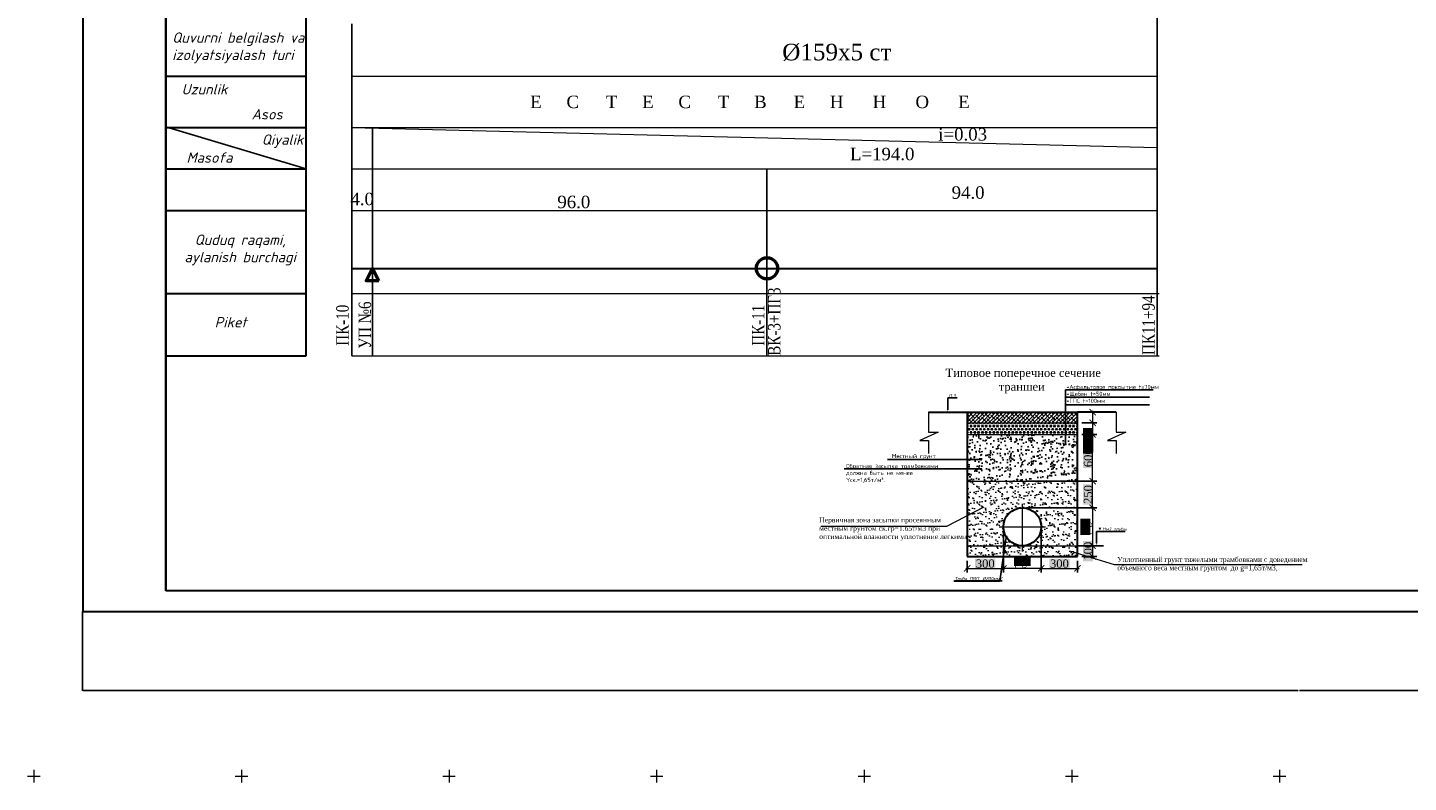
# Model space of a CAD drawing. Header units: millimetres. Extents: x 366033 to 446362, y 4247208 to 4265071.
# Tile 81 of 159: x 435314 to 435646, y 4254580 to 4254762. Entities that reach past the tile are written whole.
import ezdxf
from ezdxf import colors
from ezdxf.entities.mleader import LeaderData, LeaderLine
from ezdxf.math import Vec2, Vec3

# ---------------------------------------------------------------- set-up
doc = ezdxf.new("R2010")
doc.units = ezdxf.units.MM
doc.header["$PDMODE"] = 32
doc.header["$PDSIZE"] = 0.6
doc.linetypes.add('DASHED', pattern=[0.75, 0.5, -0.25])
doc.linetypes.add('осевая', pattern=[50.8, 31.75, -6.35, 6.35, -6.35])
for name, color, linetype in [('(002) Рамка', 7, 'Continuous'), ('(004) Точки рельефа', 7, 'Continuous'), ('0 @ 0.1', 7, 'Continuous'), ('0 @ 1 (1)', 7, 'Continuous'), ('0 @ 1 (2)', 7, 'Continuous'), ('kcd_tx', 7, 'Continuous'), ('RAMKA', 7, 'Continuous')]:
    doc.layers.add(name, color=color, linetype=linetype)
for name, color, linetype, lineweight in [('0.3-STAMP', 7, 'Continuous', 30), ('0002. ВК. ПГ. Уг. Пк. и задвижки', 250, 'Continuous', 50), ('Рабочий', 7, 'DASHED', 9), ('Текст ВК', 136, 'Continuous', 9)]:
    doc.layers.add(name, color=color, linetype=linetype, lineweight=lineweight)
doc.layers.add('GEODS_POINT_GRID#_B', color=7, linetype='Continuous', true_color=0x000000)
doc.styles.add('GOST 2.304', font='CS_Gost2304.shx')
doc.styles.add('ISOCPEUR', font='isocpeui.ttf')
doc.styles.get("Standard").update_dxf_attribs({"font": 'times.ttf'})
doc.styles.add('TIMES', font='times.ttf')
doc.styles.add('для таблиц', font='times.ttf', dxfattribs={"height": 3})
doc.styles.add('СПДС', font='isocpeur.ttf')
doc.linetypes.add('ВОДОПРОВОД-right', pattern='A,15,-4,["В1",Standard,S=3,R=0,X=-2,Y=-1.5],-4,20,[">",Standard,S=3,R=0,X=-1.5,Y=-1.5],0', length=43)
doc.dimstyles.new('!Oxunjon', dxfattribs={"dimtxt": 2, "dimasz": 1.5, "dimexe": 1, "dimexo": 0.0625, "dimgap": 0.09, "dimtad": 1, "dimdec": 1, "dimzin": 0, "dimdsep": 46, "dimtxsty": 'Standard', "dimblk": 'ARCHTICK', "dimcen": 0.3, "dimdle": 0.35, "dimclrd": 5, "dimclre": 5, "dimclrt": 5, "dimadec": 0, "dimazin": 0, "dimtfac": 1, "dimtdec": 1, "dimtofl": 0, "dimtmove": 0, "dimatfit": 3, "dimldrblk": 'ARCHTICK', "dimfxl": 1, "dimtolj": 1, "dimtzin": 0, "dimlwd": 0, "dimarcsym": 1})
doc.dimstyles.get("Standard").update_dxf_attribs({"dimtxt": 0.18, "dimasz": 0.18, "dimexe": 0.18, "dimexo": 0.0625, "dimgap": 0.09, "dimtad": 0, "dimtih": 1, "dimtoh": 1, "dimdec": 1, "dimzin": 0, "dimdsep": 46, "dimtxsty": 'Standard', "dimcen": 0.09, "dimadec": 0, "dimazin": 0, "dimtfac": 1, "dimtdec": 1, "dimtofl": 0, "dimtmove": 0, "dimatfit": 3, "dimfxl": 1, "dimtolj": 1, "dimtzin": 0, "dimarcsym": 0})
pattern_1 = [(45, (1799.3217, 3495473.5728), (-0.44901280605, 0.44901280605), []), (135, (1799.3217, 3495473.5728), (-1.34703841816, 0.44901280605), [1.5875, -0.9525])]

# ---------------------------------------------------------------- blocks, each defined once
blk = doc.blocks.new('_Dot')
at = {"color": 0, "linetype": 'ByBlock', "lineweight": -2}
blk.add_line((-0.5, 0), (-1, 0), dxfattribs=at)
at = {"color": 0, "linetype": 'ByBlock', "const_width": 0.5}
blk.add_lwpolyline([(-0.25, 0, 1), (0.25, 0, 1)], format="xyb", close=True, dxfattribs=at)
blk = doc.blocks.new('_ArchTick')
at = {"color": 0, "linetype": 'ByBlock', "lineweight": 30, "const_width": 0.15}
blk.add_lwpolyline([(-0.5, -0.5), (0.5, 0.5)], dxfattribs=at)
blk = doc.blocks.new('*D482')
at = {"color": 5, "lineweight": -2, "transparency": 16777216}
for p, q in [((435567.81, 4254637.24), (435571.45, 4254637.24)), ((435567.81, 4254634.63), (435571.45, 4254634.63))]:
    blk.add_line(p, q, dxfattribs=at)
at = {"color": 5, "lineweight": 0, "transparency": 16777216}
blk.add_line((435570.45, 4254637.59), (435570.45, 4254634.28), dxfattribs=at)
at = {"layer": 'Defpoints', "color": 0, "lineweight": 0, "transparency": 16777216}
for p in [(435566.81, 4254637.24), (435566.81, 4254634.63), (435570.45, 4254634.63)]:
    blk.add_point(p, dxfattribs=at)
at = {"color": 5, "lineweight": 0, "transparency": 16777216, "xscale": 1.5, "yscale": 1.5, "zscale": 1.5}
for p, rotation in [((435570.45, 4254637.24), 90), ((435570.45, 4254634.63), 270)]:
    blk.add_blockref('_ArchTick', p, dxfattribs=dict(at, rotation=rotation))
at = {"color": 1, "transparency": 16777216, "insert": (435569.34, 4254635.93), "char_height": 2, "attachment_point": 5, "rotation": 90, "style": 'TIMES', "bg_fill": 1, "box_fill_scale": 1.1, "bg_fill_color": 7, "bg_fill_true_color": 16777215, "bg_fill_transparency": 0}
blk.add_mtext('\\A1;100', dxfattribs=at)
blk = doc.blocks.new('*D483')
at = {"color": 5, "lineweight": -2, "transparency": 16777216}
for p, q in [((435548.95, 4254640.8), (435548.95, 4254630.8)), ((435540.22, 4254633.63), (435540.22, 4254630.8))]:
    blk.add_line(p, q, dxfattribs=at)
at = {"color": 5, "lineweight": 0, "transparency": 16777216}
blk.add_line((435539.87, 4254631.8), (435549.3, 4254631.8), dxfattribs=at)
at = {"layer": 'Defpoints', "color": 0, "lineweight": 0, "transparency": 16777216}
for p in [(435548.95, 4254641.8), (435540.22, 4254634.63), (435548.95, 4254631.8)]:
    blk.add_point(p, dxfattribs=at)
at = {"color": 5, "lineweight": 0, "transparency": 16777216, "xscale": 1.5, "yscale": 1.5, "zscale": 1.5, "rotation": 180}
blk.add_blockref('_ArchTick', (435540.22, 4254631.8), dxfattribs=at)
at = {"color": 5, "lineweight": 0, "transparency": 16777216, "xscale": 1.5, "yscale": 1.5, "zscale": 1.5}
blk.add_blockref('_ArchTick', (435548.95, 4254631.8), dxfattribs=at)
at = {"color": 1, "transparency": 16777216, "insert": (435544.58, 4254632.92), "char_height": 2, "attachment_point": 5, "style": 'TIMES', "bg_fill": 1, "box_fill_scale": 1.1, "bg_fill_color": 7, "bg_fill_true_color": 16777215, "bg_fill_transparency": 0}
blk.add_mtext('\\A1;300', dxfattribs=at)
blk = doc.blocks.new('*D484')
at = {"color": 5, "lineweight": -2, "transparency": 16777216}
for p, q in [((435548.95, 4254640.8), (435548.95, 4254630.8)), ((435558.08, 4254640.8), (435558.08, 4254630.8))]:
    blk.add_line(p, q, dxfattribs=at)
at = {"color": 5, "lineweight": 0, "transparency": 16777216}
blk.add_line((435558.43, 4254631.8), (435548.6, 4254631.8), dxfattribs=at)
at = {"layer": 'Defpoints', "color": 0, "lineweight": 0, "transparency": 16777216}
for p in [(435548.95, 4254641.8), (435558.08, 4254641.8), (435548.95, 4254631.8)]:
    blk.add_point(p, dxfattribs=at)
at = {"color": 5, "lineweight": 0, "transparency": 16777216, "xscale": 1.5, "yscale": 1.5, "zscale": 1.5, "rotation": 180}
blk.add_blockref('_ArchTick', (435548.95, 4254631.8), dxfattribs=at)
at = {"color": 5, "lineweight": 0, "transparency": 16777216, "xscale": 1.5, "yscale": 1.5, "zscale": 1.5}
blk.add_blockref('_ArchTick', (435558.08, 4254631.8), dxfattribs=at)
at = {"color": 1, "transparency": 16777216, "insert": (435553.51, 4254633.22), "char_height": 2, "attachment_point": 5, "style": 'TIMES', "bg_fill": 1, "box_fill_scale": 1.1, "bg_fill_color": 7, "bg_fill_true_color": 16777215, "bg_fill_transparency": 0}
blk.add_mtext('\\A1;Ду', dxfattribs=at)
blk = doc.blocks.new('*D485')
at = {"color": 5, "lineweight": -2, "transparency": 16777216}
for p, q in [((435558.08, 4254640.8), (435558.08, 4254630.8)), ((435566.81, 4254633.63), (435566.81, 4254630.8))]:
    blk.add_line(p, q, dxfattribs=at)
at = {"color": 5, "lineweight": 0, "transparency": 16777216}
blk.add_line((435557.73, 4254631.8), (435567.16, 4254631.8), dxfattribs=at)
at = {"layer": 'Defpoints', "color": 0, "lineweight": 0, "transparency": 16777216}
for p in [(435558.08, 4254641.8), (435566.81, 4254634.63), (435566.81, 4254631.8)]:
    blk.add_point(p, dxfattribs=at)
at = {"color": 5, "lineweight": 0, "transparency": 16777216, "xscale": 1.5, "yscale": 1.5, "zscale": 1.5, "rotation": 180}
blk.add_blockref('_ArchTick', (435558.08, 4254631.8), dxfattribs=at)
at = {"color": 5, "lineweight": 0, "transparency": 16777216, "xscale": 1.5, "yscale": 1.5, "zscale": 1.5}
blk.add_blockref('_ArchTick', (435566.81, 4254631.8), dxfattribs=at)
at = {"color": 1, "transparency": 16777216, "insert": (435562.44, 4254632.92), "char_height": 2, "attachment_point": 5, "style": 'TIMES', "bg_fill": 1, "box_fill_scale": 1.1, "bg_fill_color": 7, "bg_fill_true_color": 16777215, "bg_fill_transparency": 0}
blk.add_mtext('\\A1;300', dxfattribs=at)
blk = doc.blocks.new('*D403')
at = {"color": 5, "lineweight": -2, "transparency": 16777216}
for p, q in [((435554.51, 4254652.81), (435571.45, 4254652.81)), ((435554.51, 4254646.37), (435571.45, 4254646.37))]:
    blk.add_line(p, q, dxfattribs=at)
at = {"color": 5, "lineweight": 0, "transparency": 16777216}
blk.add_line((435570.45, 4254646.02), (435570.45, 4254653.16), dxfattribs=at)
at = {"layer": 'Defpoints', "color": 0, "lineweight": 0, "transparency": 16777216}
for p in [(435553.51, 4254652.81), (435570.45, 4254652.81), (435553.51, 4254646.37)]:
    blk.add_point(p, dxfattribs=at)
at = {"color": 5, "lineweight": 0, "transparency": 16777216, "xscale": 1.5, "yscale": 1.5, "zscale": 1.5}
for p, rotation in [((435570.45, 4254652.81), 90), ((435570.45, 4254646.37), 270)]:
    blk.add_blockref('_ArchTick', p, dxfattribs=dict(at, rotation=rotation))
at = {"color": 1, "transparency": 16777216, "insert": (435569.34, 4254649.59), "char_height": 2, "attachment_point": 5, "rotation": 90, "style": 'TIMES', "bg_fill": 1, "box_fill_scale": 1.1, "bg_fill_color": 7, "bg_fill_true_color": 16777215, "bg_fill_transparency": 0}
blk.add_mtext('\\A1;250', dxfattribs=at)
blk = doc.blocks.new('*D404')
at = {"color": 5, "lineweight": -2, "transparency": 16777216}
for p, q in [((435570.45, 4254646.36), (435569.45, 4254646.36)), ((435570.45, 4254637.24), (435571.45, 4254637.24))]:
    blk.add_line(p, q, dxfattribs=at)
at = {"color": 5, "lineweight": 0, "transparency": 16777216}
blk.add_line((435570.45, 4254646.71), (435570.45, 4254636.89), dxfattribs=at)
at = {"layer": 'Defpoints', "color": 0, "lineweight": 0, "transparency": 16777216}
for p in [(435570.61, 4254646.36), (435570.45, 4254637.24), (435570.45, 4254637.24)]:
    blk.add_point(p, dxfattribs=at)
at = {"color": 5, "lineweight": 0, "transparency": 16777216, "xscale": 1.5, "yscale": 1.5, "zscale": 1.5}
for p, rotation in [((435570.45, 4254646.36), 90), ((435570.45, 4254637.24), 270)]:
    blk.add_blockref('_ArchTick', p, dxfattribs=dict(at, rotation=rotation))
at = {"color": 1, "transparency": 16777216, "insert": (435569.04, 4254641.8), "char_height": 2, "attachment_point": 5, "rotation": 90, "style": 'TIMES', "bg_fill": 1, "box_fill_scale": 1.1, "bg_fill_color": 7, "bg_fill_true_color": 16777215, "bg_fill_transparency": 0}
blk.add_mtext('\\A1;Ду', dxfattribs=at)
blk = doc.blocks.new('*D405')
at = {"color": 5, "lineweight": -2, "transparency": 16777216}
for p, q in [((435567.81, 4254664.08), (435571.45, 4254664.08)), ((435567.81, 4254652.81), (435571.45, 4254652.81))]:
    blk.add_line(p, q, dxfattribs=at)
at = {"color": 5, "lineweight": 0, "transparency": 16777216}
blk.add_line((435570.45, 4254652.46), (435570.45, 4254664.43), dxfattribs=at)
at = {"layer": 'Defpoints', "color": 0, "lineweight": 0, "transparency": 16777216}
for p in [(435566.81, 4254664.08), (435570.45, 4254664.08), (435566.81, 4254652.81)]:
    blk.add_point(p, dxfattribs=at)
at = {"color": 5, "lineweight": 0, "transparency": 16777216, "xscale": 1.5, "yscale": 1.5, "zscale": 1.5}
for p, rotation in [((435570.45, 4254664.08), 90), ((435570.45, 4254652.81), 270)]:
    blk.add_blockref('_ArchTick', p, dxfattribs=dict(at, rotation=rotation))
at = {"color": 1, "transparency": 16777216, "insert": (435569.34, 4254658.44), "char_height": 2, "attachment_point": 5, "rotation": 90, "style": 'TIMES', "bg_fill": 1, "box_fill_scale": 1.1, "bg_fill_color": 7, "bg_fill_true_color": 16777215, "bg_fill_transparency": 0}
blk.add_mtext('\\A1;600', dxfattribs=at)
blk = doc.blocks.new('*D486')
at = {"color": 5, "lineweight": -2, "transparency": 16777216}
for p, q in [((435567.81, 4254669.42), (435571.45, 4254669.42)), ((435567.81, 4254666.87), (435571.45, 4254666.87))]:
    blk.add_line(p, q, dxfattribs=at)
at = {"color": 5, "lineweight": 0, "transparency": 16777216}
for p, q in [((435570.45, 4254669.77), (435570.45, 4254666.87)), ((435570.45, 4254666.87), (435570.45, 4254662.46))]:
    blk.add_line(p, q, dxfattribs=at)
at = {"layer": 'Defpoints', "color": 0, "lineweight": 0, "transparency": 16777216}
for p in [(435566.81, 4254669.42), (435566.81, 4254666.87), (435570.45, 4254666.87)]:
    blk.add_point(p, dxfattribs=at)
at = {"color": 5, "lineweight": 0, "transparency": 16777216, "xscale": 1.5, "yscale": 1.5, "zscale": 1.5}
for p, rotation in [((435570.45, 4254669.42), 90), ((435570.45, 4254666.87), 270)]:
    blk.add_blockref('_ArchTick', p, dxfattribs=dict(at, rotation=rotation))
at = {"color": 1, "transparency": 16777216, "insert": (435569.34, 4254663.91), "char_height": 2, "attachment_point": 5, "rotation": 90, "style": 'TIMES', "bg_fill": 1, "box_fill_scale": 1.1, "bg_fill_color": 7, "bg_fill_true_color": 16777215, "bg_fill_transparency": 0}
blk.add_mtext('\\A1;50', dxfattribs=at)
blk = doc.blocks.new('*D406')
at = {"color": 5, "lineweight": 0, "transparency": 16777216}
for p, q in [((435570.45, 4254667.22), (435570.45, 4254664.08)), ((435570.45, 4254664.08), (435570.45, 4254659.67))]:
    blk.add_line(p, q, dxfattribs=at)
at = {"color": 5, "lineweight": -2, "transparency": 16777216}
for p, q in [((435567.81, 4254666.87), (435571.45, 4254666.87)), ((435567.81, 4254664.08), (435571.45, 4254664.08))]:
    blk.add_line(p, q, dxfattribs=at)
at = {"layer": 'Defpoints', "color": 0, "lineweight": 0, "transparency": 16777216}
for p in [(435566.81, 4254666.87), (435566.81, 4254664.08), (435570.45, 4254664.08)]:
    blk.add_point(p, dxfattribs=at)
at = {"color": 5, "lineweight": 0, "transparency": 16777216, "xscale": 1.5, "yscale": 1.5, "zscale": 1.5}
for p, rotation in [((435570.45, 4254666.87), 90), ((435570.45, 4254664.08), 270)]:
    blk.add_blockref('_ArchTick', p, dxfattribs=dict(at, rotation=rotation))
at = {"color": 1, "transparency": 16777216, "insert": (435569.34, 4254661.13), "char_height": 2, "attachment_point": 5, "rotation": 90, "style": 'TIMES', "bg_fill": 1, "box_fill_scale": 1.1, "bg_fill_color": 7, "bg_fill_true_color": 16777215, "bg_fill_transparency": 0}
blk.add_mtext('\\A1;50', dxfattribs=at)
blk = doc.blocks.new('*D487')
at = {"layer": 'Defpoints', "color": 0, "lineweight": 0, "transparency": 16777216}
for p in [(435327.2, 4254621.41), (435913.03, 4254621.41), (435913.03, 4254602.39)]:
    blk.add_point(p, dxfattribs=at)
at = {"layer": 'kcd_tx', "color": 0, "lineweight": -2, "transparency": 16777216}
for p, q in [((435327.2, 4254621.38), (435327.2, 4254602.3)), ((435913.03, 4254621.38), (435913.03, 4254602.3)), ((435327.29, 4254602.39), (435619.93, 4254602.39)), ((435912.94, 4254602.39), (435620.3, 4254602.39))]:
    blk.add_line(p, q, dxfattribs=at)
at = {"layer": 'kcd_tx', "color": 0, "lineweight": 0, "transparency": 16777216}
for points in [[(435327.29, 4254602.4), (435327.29, 4254602.37), (435327.2, 4254602.39)], [(435912.94, 4254602.4), (435912.94, 4254602.37), (435913.03, 4254602.39)]]:
    blk.add_solid(points, dxfattribs=at)
at = {"layer": 'kcd_tx', "color": 0, "lineweight": 5, "transparency": 16777216, "insert": (435620.12, 4254602.39), "char_height": 0.09, "attachment_point": 5}
blk.add_mtext('\\A1;585.8', dxfattribs=at)
blk = doc.blocks.new('CrossCoord_m1')
at = {"layer": 'GEODS_POINT_GRID#_B', "color": 3, "lineweight": 20, "true_color": 0x00ff00, "flags": 128}
for points in [[(-3, 0), (3, 0)], [(0, 3), (0, -3)]]:
    blk.add_lwpolyline(points, dxfattribs=at)
blk = doc.blocks.new('*U517')
at = {"layer": '0 @ 0.1', "lineweight": 9}
h = blk.add_hatch(dxfattribs=at)
h.set_pattern_fill('ANSI38', color=256, scale=0.2)
h.set_pattern_definition(pattern_1)
h.paths.add_polyline_path([(435540.22, 4254669.42), (435540.22, 4254666.87), (435566.81, 4254666.87), (435566.81, 4254669.42)])
at = {"layer": '0 @ 1 (2)', "lineweight": 9}
h = blk.add_hatch(dxfattribs=at)
h.set_pattern_fill('ANSI38', color=256, scale=0.2)
h.set_pattern_definition(pattern_1)
h.paths.add_polyline_path([(435540.22, 4254669.42), (435540.22, 4254666.87), (435566.81, 4254666.87), (435566.81, 4254669.42)])

msp = doc.modelspace()

# ---------------------------------------------------------------- hatches: boundary and pattern name
at = {"true_color": 0x991b1e}
h = msp.add_hatch(dxfattribs=at)
h.set_pattern_fill('TRIANG', color=244, scale=0.096)
h.set_pattern_definition([(60, (420249.64056, 4254035.4978), (-0.4572, 0.79189363), [0.4572, -0.4572]), (120, (420249.64056, 4254035.4978), (-0.9144, 5e-10), [0.4572, -0.4572]), (0, (420249.41196, 4254035.8937), (0.4572, 0.79189363), [0.4572, -0.4572])])
h.paths.add_polyline_path([(435540.218, 4254666.867), (435540.218, 4254664.079), (435566.807, 4254664.079), (435566.807, 4254666.867)])
edge = h.paths.add_edge_path()
edge.add_arc((435561.365, 4254667.716), 0.3, 90, 270)
edge.add_line((435561.365, 4254667.416), (435561.365, 4254668.016))
h = msp.add_hatch()
h.set_pattern_fill('AR-CONC', color=256, scale=0.0192)
h.set_pattern_definition([(50, (1799.3217, 3495474.903), (3.497945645, -0.306030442), [0.36576, -4.02336]), (355, (1799.3217, 3495474.903), (-0.676673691, 3.668291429), [0.292608, -3.218699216]), (100.4514447, (1799.6132, 3495474.8776), (2.821271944, 3.362260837), [0.310848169, -3.419332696]), (46.1842, (1799.3217, 3495475.8785), (5.204717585, -0.807212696), [0.54864, -6.03504]), (96.6355576, (1799.7554, 3495475.811), (4.558159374, 4.750581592), [0.466272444, -5.129003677]), (351.1841512, (1799.3217, 3495475.8785), (4.558159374, 4.750581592), [0.438911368, -4.828026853]), (21, (1799.8094, 3495475.6346), (2.910996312, -1.963491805), [0.36576, -4.02336]), (326, (1799.8094, 3495475.6346), (1.186598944, 3.53640895), [0.292608, -3.218688]), (71.451445, (1800.052, 3495475.471), (4.09759525, 1.572917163), [0.310848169, -3.419326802]), (37.5, (1799.3217, 3495474.9031), (0.0593011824, 1.6234567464), [0, -3.1796736, 0, -3.267456, 0, -3.23088]), (7.5, (1799.3217, 3495474.9031), (1.2829375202, 1.9234670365), [0, -1.8629376, 0, -3.1065216, 0, -1.231392]), (327.5, (1798.2342, 3495474.9031), (2.6033394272, -0.1099918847), [0, -1.2192, 0, -3.803904, 0, -5.047488]), (317.5, (1797.7465, 3495474.9031), (2.8440802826, 0.488188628), [0, -1.58496, 0, -2.5261824, 0, -3.584448])])
h.paths.add_polyline_path([(435540.218, 4254664.079), (435540.218, 4254652.811), (435566.807, 4254652.811), (435566.807, 4254664.079)])
edge = h.paths.add_edge_path(flags=16)
edge.add_arc((435543.552, 4254655.738), 0.3, 0, 360)
at = {"lineweight": 15}
h = msp.add_hatch(dxfattribs=at)
h.set_pattern_fill('AR-SAND', color=256, scale=0.04)
h.set_pattern_definition([(37.5, (1809.3537, 3495452.7475), (-0.0640012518, 1.9576529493), [0, -1.54432, 0, -1.7272, 0, -1.651]), (7.5, (1809.3537, 3495452.7475), (1.7980931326, 2.867300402), [0, -0.83312, 0, -1.39192, 0, -0.5334]), (327.5, (1808.104, 3495452.7475), (3.163969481, 0.0057487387), [0, -0.508, 0, -1.8288, 0, -2.3876]), (317.5, (1808.104, 3495452.7475), (3.05422581, 0.891717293), [0, -0.254, 0, -1.19888, 0, -1.3716])])
h.paths.add_polyline_path([(435566.807, 4254637.237), (435540.218, 4254637.237), (435540.218, 4254634.633), (435566.807, 4254634.633)])
at = {"layer": '0 @ 1 (1)', "lineweight": 15}
h = msp.add_hatch(dxfattribs=at)
h.set_pattern_fill('AR-SAND', color=256, scale=0.04)
h.set_pattern_definition([(37.5, (1799.3217, 3495474.9031), (-0.0640012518, 1.9576529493), [0, -1.54432, 0, -1.7272, 0, -1.651]), (7.5, (1799.3217, 3495474.903), (1.7980931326, 2.867300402), [0, -0.83312, 0, -1.39192, 0, -0.5334]), (327.5, (1798.072, 3495474.9031), (3.163969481, 0.0057487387), [0, -0.508, 0, -1.8288, 0, -2.3876]), (317.5, (1798.072, 3495474.903), (3.05422581, 0.891717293), [0, -0.254, 0, -1.19888, 0, -1.3716])])
h.paths.add_polyline_path([(435540.218, 4254652.811), (435540.218, 4254637.237), (435566.807, 4254637.237), (435566.807, 4254652.811)])
edge = h.paths.add_edge_path(flags=16)
edge.add_arc((435553.513, 4254641.801), 4.564, 0, 360)
edge = h.paths.add_edge_path(flags=16)
edge.add_arc((435543.552, 4254645.5), 0.15, 0, 360)

# ---------------------------------------------------------------- linework, layer by layer
at = {"layer": '(002) Рамка', "color": 0, "lineweight": 25, "elevation": 0}
for points in [[(435586.004, 4254728.019), (435586.004, 4255010.729)], [(435586.004, 4254683.019), (435586.004, 4254728.019)]]:
    msp.add_lwpolyline(points, dxfattribs=at)
at = {"layer": '(002) Рамка', "color": 0, "lineweight": 25}
for points in [[(435392.004, 4254683.019), (435392.004, 4254763.019)], [(435397.004, 4254683.019), (435397.004, 4254737.765)], [(435492.004, 4254683.019), (435492.004, 4254728.019)]]:
    msp.add_lwpolyline(points, dxfattribs=at)
at = {"color": 1, "lineweight": 30, "ltscale": 0.5}
msp.add_line((435347.203, 4254913.408), (435347.203, 4254626.408), dxfattribs=at)
at = {"color": 0, "lineweight": 0}
msp.add_line((435392.004, 4254738.019), (435586.004, 4254733.169), dxfattribs=at)
at = {"lineweight": 30}
for p, q in [((435530.908, 4254669.425), (435540.218, 4254669.425)), ((435540.218, 4254669.425), (435540.218, 4254634.633)), ((435540.218, 4254669.425), (435566.807, 4254669.425)), ((435566.807, 4254634.633), (435566.807, 4254669.425)), ((435576.117, 4254669.425), (435566.807, 4254669.425)), ((435540.218, 4254634.633), (435566.807, 4254634.633))]:
    msp.add_line(p, q, dxfattribs=at)
at = {"lineweight": 9}
for p, q in [((435540.218, 4254666.867), (435566.807, 4254666.867)), ((435540.218, 4254664.079), (435566.807, 4254664.079)), ((435540.218, 4254664.079), (435566.807, 4254664.079)), ((435540.218, 4254655.742), (435543.552, 4254655.738)), ((435540.218, 4254652.811), (435566.807, 4254652.811)), ((435540.218, 4254637.237), (435566.807, 4254637.237))]:
    msp.add_line(p, q, dxfattribs=at)
at = {"linetype": 'осевая', "lineweight": 9, "ltscale": 0.5}
for p, q in [((435553.513, 4254636.225), (435553.513, 4254647.377)), ((435547.937, 4254641.801), (435559.089, 4254641.801))]:
    msp.add_line(p, q, dxfattribs=at)
at = {"color": 0, "lineweight": 5}
for p, q in [((435535.29, 4254641.996), (435544.349, 4254646.643)), ((435504.951, 4254641.996), (435535.29, 4254641.996)), ((435565.191, 4254635.943), (435575.65, 4254632.706)), ((435575.65, 4254632.706), (435620.887, 4254632.706))]:
    msp.add_line(p, q, dxfattribs=at)
at = {"color": 5, "linetype": 'ВОДОПРОВОД-right', "lineweight": 30}
msp.add_lwpolyline([(435391.998, 4254704.071), (435586.004, 4254704.071)], dxfattribs=at)
at = {"color": 18, "true_color": 0x000000}
for points in [[(435563.895, 4254673.013), (435584.162, 4254673.013)], [(435563.895, 4254671.222), (435584.162, 4254671.222)], [(435566.807, 4254637.237), (435573.093, 4254637.237)]]:
    msp.add_lwpolyline(points, dxfattribs=at)
at = {"lineweight": 9}
for points in [[(435530.908, 4254669.425), (435530.908, 4254664.57), (435533.254, 4254664.57), (435528.848, 4254662.565), (435530.908, 4254662.565), (435530.908, 4254659.453)], [(435530.908, 4254669.425), (435540.218, 4254669.425), (435540.218, 4254634.633), (435566.807, 4254634.633), (435566.807, 4254669.425), (435576.117, 4254669.425)], [(435576.117, 4254669.425), (435576.117, 4254664.57), (435578.463, 4254664.57), (435574.057, 4254662.565), (435576.117, 4254662.565), (435576.117, 4254659.453)]]:
    msp.add_lwpolyline(points, dxfattribs=at)
at = {"color": 1, "lineweight": 50}
msp.add_circle((435492.004, 4254704.071), 2.554, dxfattribs=at)
at = {"lineweight": 30}
msp.add_circle((435553.513, 4254641.801), 4.564, dxfattribs=at)
at = {"layer": '0.3-STAMP', "lineweight": 20}
msp.add_line((435327.203, 4254621.408), (435327.203, 4254649.091), dxfattribs=at)
at = {"layer": '0002. ВК. ПГ. Уг. Пк. и задвижки', "color": 1, "lineweight": 50}
msp.add_lwpolyline([(435398.504, 4254701.071), (435395.504, 4254701.071), (435397.004, 4254704.071), (435398.504, 4254701.071)], dxfattribs=at)
at = {"layer": 'RAMKA', "color": 1, "lineweight": 30}
for p, q in [((435327.203, 4255041.408), (435327.203, 4254621.408)), ((435347.203, 4254626.408), (435347.203, 4255033.646)), ((435908.028, 4254626.408), (435347.203, 4254626.408)), ((435327.203, 4254621.408), (435913.028, 4254621.408))]:
    msp.add_line(p, q, dxfattribs=at)
at = {"layer": 'Рабочий', "color": 0, "linetype": 'ByBlock', "lineweight": 30, "ltscale": 0.166667}
for p, q in [((435380.996, 4254683.019), (435380.996, 4254808.019)), ((435347.203, 4254750.347), (435380.996, 4254750.347)), ((435347.203, 4254738.019), (435380.996, 4254738.019)), ((435347.203, 4254728.019), (435380.996, 4254728.019)), ((435347.203, 4254718.019), (435380.996, 4254718.019)), ((435347.203, 4254698.019), (435380.996, 4254698.019)), ((435347.203, 4254683.019), (435380.996, 4254683.019))]:
    msp.add_line(p, q, dxfattribs=at)
at = {"layer": 'Рабочий', "color": 0, "linetype": 'ByBlock', "lineweight": 25, "ltscale": 0.166667}
msp.add_line((435347.203, 4254738.157), (435380.996, 4254728.019), dxfattribs=at)
at = {"layer": 'Текст ВК'}
for p, q in [((435348.034, 4254750.347), (435380.996, 4254750.347)), ((435392.004, 4254750.347), (435586.004, 4254750.347)), ((435348.034, 4254738.019), (435380.996, 4254738.019)), ((435392.004, 4254738.019), (435586.004, 4254738.019)), ((435348.034, 4254728.019), (435380.996, 4254728.019)), ((435392.004, 4254728.019), (435586.004, 4254728.019)), ((435348.034, 4254718.019), (435380.996, 4254718.019)), ((435392.004, 4254718.019), (435586.004, 4254718.019)), ((435348.034, 4254698.019), (435380.996, 4254698.019)), ((435392.004, 4254698.019), (435586.451, 4254698.019)), ((435348.034, 4254683.019), (435380.996, 4254683.019)), ((435392.004, 4254683.019), (435586.451, 4254683.019))]:
    msp.add_line(p, q, dxfattribs=at)

# ---------------------------------------------------------------- block references
at = {"color": 0, "lineweight": 0}
msp.add_blockref('*U517', (0, 0), dxfattribs=at)
at = {"layer": 'GEODS_POINT_GRID#_B', "color": 3, "true_color": 0x00ff00, "xscale": 0.5, "yscale": 0.5, "zscale": 0.5}
for p in [(435315.442, 4254581.728, -714.51), (435365.442, 4254581.728, -714.51), (435415.442, 4254581.728, -714.51), (435465.442, 4254581.728, -714.51), (435515.442, 4254581.728, -714.51), (435565.442, 4254581.728, -714.51), (435615.442, 4254581.728, -714.51)]:
    msp.add_blockref('CrossCoord_m1', p, dxfattribs=at)

# ---------------------------------------------------------------- texts
at = {"layer": '(004) Точки рельефа', "color": 7, "char_height": 3, "attachment_point": 5, "style": 'для таблиц'}
for s, insert in [('\\A1;94.0', (435540.452, 4254722.311)), ('\\A1;4.0', (435394.521, 4254720.766)), ('\\A1;96.0', (435445.489, 4254720.046))]:
    msp.add_mtext(s, dxfattribs=dict(at, insert=insert))
at = {"ltscale": 0.5}
for s, insert, char_height, width, attachment_point in [('{\\fSylfaen|b0|i0|c204|p18;  %%C159х5 ст  \\fTimes New Roman|b1|i1|c204|p18;\\C0; \\fTimes New Roman|b0|i0|c204|p18; }', (435492.668, 4254758.188), 4, 177.43447, 1), ('{\\fSylfaen|b0|i0|c204|p18;\\H0.75x;\\T3.15;ЕСТЕСТВЕННОЕ}', (435490.895, 4254745.683, 0.031), 4, 117.74094, 2), ('{\\fSylfaen|b0|i0|c0|p18;i=\\fSylfaen|b0|i0|c204|p18;0.03}', (435533.27, 4254737.871), 3, 33.54214, 1), ('{\\fSylfaen|b0|i0|c0|p18;L=\\fSylfaen|b0|i0|c204|p18;194.0}', (435512.007, 4254733.122), 3, 14.17558, 1)]:
    msp.add_mtext(s, dxfattribs=dict(at, insert=insert, char_height=char_height, width=width, attachment_point=attachment_point))
at = {"color": 5, "char_height": 3, "width": 14.61436, "attachment_point": 2, "rotation": 90}
for s, insert in [('{\\W0.8;\\C7;ВК-3+ПГ3}', (435492.262, 4254691.253, -4720.845)), ('{\\W0.8;\\C7;ПК11+94}', (435582.39, 4254690.376, -4720.845)), ('{\\W0.8;\\C7;ПК-10}', (435388.263, 4254690.376, -4720.845)), ('{\\W0.8;\\C7;УП №6}', (435393.659, 4254690.418, -4720.845)), ('{\\W0.8;\\C7;ПК-11}', (435488.39, 4254690.376, -4720.845))]:
    msp.add_mtext(s, dxfattribs=dict(at, insert=insert))
at = {"lineweight": 9, "insert": (435532.706, 4254679.921), "char_height": 2, "attachment_point": 1, "style": 'TIMES'}
msp.add_mtext_dynamic_manual_height_columns('\\pi2.3157;Типовое поперечное сечение \\P\\pi15.14773;траншеи', width=41.03519, gutter_width=5, heights=[0], dxfattribs=at)
at = {"color": 0, "lineweight": 5, "char_height": 1.2, "attachment_point": 1}
for s, insert, width in [('{\\fTimes New Roman|b0|i0|c204|p18;Первичная зона засыпки просеянным \\Pместным грунтом ск.гр=1.65т/м3 при \\Pоптимальной влажности уплотнение легкими}', (435504.587, 4254644.061), 111.475), ('{\\fTimes New Roman|b0|i0|c204|p18;Уплотненный грунт тяжелыми трамбовками с доведением\\Pобъемного веса местным грунтом  до g=1,65т/м3, }', (435576.365, 4254634.531), 109.83)]:
    msp.add_mtext(s, dxfattribs=dict(at, insert=insert, width=width))
at = {"layer": 'Рабочий', "color": 0, "linetype": 'ByBlock', "lineweight": 25, "ltscale": 0.166667, "char_height": 2.5, "style": 'GOST 2.304'}
for s, insert, width, attachment_point in [('{\\fISOCPEUR|b0|i1|c204|p34;Quvurni belgilash va \\fISOCPEUR|b0|i1|c0|p34;\\P\\fISOCPEUR|b0|i1|c204|p34;izolyatsiyalash turi}', (435348.755, 4254760.923), 32.21818, 1), ('{\\fISOCPEUR|b0|i1|c0|p34;Uzunlik}', (435356.544, 4254747.22), 16.23198, 5), ('{\\fISOCPEUR|b0|i1|c0|p34;Asos}', (435371.611, 4254741.212), 41.23798, 5), ('{\\fISOCPEUR|b0|i1|c0|p34;Qiyalik}', (435375.337, 4254734.714), 16.23198, 5), ('{\\fISOCPEUR|b0|i1|c0|p34;Masofa}', (435357.738, 4254730.767), 41.23798, 5), ('{\\fISOCPEUR|b0|i1|c204|p34;Quduq raqami,\\P\\fISOCPEUR|b0|i1|c0|p34;a\\fISOCPEUR|b0|i1|c204|p34;ylanish burchagi}', (435365.144, 4254708.506), 49.38517, 5), ('{\\fISOCPEUR|b0|i1|c204|p34;Piket}', (435362.859, 4254691.093), 41.23798, 5)]:
    msp.add_mtext(s, dxfattribs=dict(at, insert=insert, width=width, attachment_point=attachment_point))

# ---------------------------------------------------------------- dimensions: what is measured, and where the dimension line sits
at = {"color": 18, "true_color": 0x000000}
for p1, p2, distance, text, picture, middle in [((435566.807, 4254669.425), (435566.807, 4254666.867), 3.647, '50', '*D486', (435569.337, 4254663.913)), ((435566.807, 4254666.867), (435566.807, 4254664.079), 3.647, '50', '*D406', (435569.337, 4254661.125)), ((435566.807, 4254652.811), (435566.807, 4254664.079), -3.647, '600', '*D405', (435569.337, 4254658.445))]:
    dim = msp.add_aligned_dim(p1=p1, p2=p2, distance=distance, text=text, dimstyle='!Oxunjon', override={"dimexo": 1, "dimgap": 0.1, "dimtxsty": 'TIMES', "dimcen": 0.9, "dimclrt": 1, "dimfxl": 200, "dimfxlon": 1, "dimtfill": 2, "dimtfillclr": 7, "dimarcsym": 2}, dxfattribs=at)
    dim.commit()
    dim.dimension.update_dxf_attribs({"geometry": picture, "text_midpoint": middle})
for base, p1, p2, text, picture, middle in [((435570.454, 4254652.811), (435553.513, 4254646.366), (435553.513, 4254652.811), '250', '*D403', (435569.337, 4254649.588)), ((435570.454, 4254637.237), (435570.606, 4254646.365), (435570.454, 4254637.237), 'Ду', '*D404', (435569.036, 4254641.801))]:
    dim = msp.add_linear_dim(base=base, p1=p1, p2=p2, angle=90, text=text, dimstyle='!Oxunjon', override={"dimexo": 1, "dimgap": 0.1, "dimtxsty": 'TIMES', "dimcen": 0.9, "dimclrt": 1, "dimfxl": 200, "dimfxlon": 1, "dimtfill": 2, "dimtfillclr": 7, "dimarcsym": 2}, dxfattribs=at)
    dim.commit()
    dim.dimension.update_dxf_attribs({"geometry": picture, "text_midpoint": middle})
for base, p1, p2, text, picture, middle in [((435548.949, 4254631.803), (435540.218, 4254634.633), (435548.949, 4254641.801), '300', '*D483', (435544.583, 4254632.92)), ((435548.949, 4254631.803), (435558.077, 4254641.801), (435548.949, 4254641.801), 'Ду', '*D484', (435553.513, 4254633.221)), ((435566.807, 4254631.803), (435558.077, 4254641.801), (435566.807, 4254634.633), '300', '*D485', (435562.442, 4254632.92))]:
    dim = msp.add_linear_dim(base=base, p1=p1, p2=p2, text=text, dimstyle='!Oxunjon', override={"dimexo": 1, "dimgap": 0.1, "dimtxsty": 'TIMES', "dimcen": 0.9, "dimclrt": 1, "dimfxl": 200, "dimfxlon": 1, "dimtfill": 2, "dimtfillclr": 7, "dimarcsym": 2}, dxfattribs=at)
    dim.commit()
    dim.dimension.update_dxf_attribs({"geometry": picture, "text_midpoint": middle})
dim = msp.add_linear_dim(base=(435570.454, 4254634.633), p1=(435566.807, 4254637.237), p2=(435566.807, 4254634.633), angle=90, text='100', dimstyle='!Oxunjon', override={"dimexo": 1, "dimgap": 0.1, "dimtxsty": 'TIMES', "dimcen": 0.9, "dimclrt": 1, "dimfxl": 200, "dimfxlon": 1, "dimtfill": 2, "dimtfillclr": 7, "dimarcsym": 2}, dxfattribs=at)
dim.commit()
dim.dimension.update_dxf_attribs({"geometry": '*D482', "text_midpoint": (435570.454, 4254635.935), "dimtype": 160})
at = {"layer": 'kcd_tx', "color": 0, "lineweight": 5}
dim = msp.add_aligned_dim(p1=(435327.203, 4254621.408), p2=(435913.028, 4254621.408), distance=-19.022, dimstyle='Standard', override={"dimscale": 0.5}, dxfattribs=at)
dim.commit()
dim.dimension.update_dxf_attribs({"geometry": '*D487', "text_midpoint": (435620.115, 4254602.386)})

# ---------------------------------------------------------------- leaders
at = {"lineweight": 9}
ml = msp.add_multileader_mtext('Standard', dxfattribs=at)
ml.set_content('П.З.', color=256, style='ISOCPEUR')
ml.set_leader_properties()
ml.build(insert=Vec2(0, 0))
ml.multileader.update_dxf_attribs({"text_left_attachment_type": 6, "text_right_attachment_type": 6, "dogleg_length": 0.36, "arrow_head_size": 0.6})
ctx = ml.context
ctx.base_point, ctx.char_height, ctx.arrow_head_size, ctx.landing_gap_size, ctx.plane_origin = Vec3(435535.707, 4254672.86), 0.8, 0.6, 0.04, Vec3(435535.563, 4254669.425)
ctx.left_attachment, ctx.right_attachment = 6, 6
notes = []
notes.append((ctx, [(0, (1, 1, 0), (435535.563, 4254672.86), (1, 0), 0.144, [(0, [(435535.563, 4254669.425)], 0, [])])]))
ctx.mtext.insert, ctx.mtext.flow_direction = Vec3(435535.747, 4254673.82), 5
ml = msp.add_multileader_mtext('Standard', dxfattribs=at)
ml.set_content('*Асфальтовое покрытие t=70мм\\P*Щебен t=50мм\\P\\pxql;*ГПС t=100мм', color=256, style='СПДС')
ml.set_leader_properties()
ml.set_arrow_properties(name='DOT')
ml.build(insert=Vec2(0, 0))
ml.multileader.update_dxf_attribs({"text_left_attachment_type": 6, "text_right_attachment_type": 6, "dogleg_length": 0.36, "arrow_head_size": 0.6})
ctx = ml.context
ctx.base_point, ctx.char_height, ctx.arrow_head_size, ctx.landing_gap_size, ctx.plane_origin = Vec3(435564.039, 4254674.805), 1, 0.6, 0.04, Vec3(435606.238, 4254655.411)
ctx.left_attachment, ctx.right_attachment = 6, 6
notes.append((ctx, [(1, (1, 1, 0), (435563.895, 4254674.805), (1, 0), 0.144, [(3, [(435563.895, 4254661.697), (435563.895, 4254665.68), (435563.895, 4254661.697), (435563.895, 4254668.245), (435563.895, 4254668.245), (435563.895, 4254668.245), (435563.895, 4254668.245), (435563.895, 4254665.68)], 0, [])])]))
ctx.mtext.insert, ctx.mtext.width, ctx.mtext.flow_direction = Vec3(435564.079, 4254676.005), 20.71628, 5
ml = msp.add_multileader_mtext('Standard', dxfattribs=at)
ml.set_content('Местный грунт ', color=256, style='СПДС')
ml.set_leader_properties()
ml.set_arrow_properties(name='DOT')
ml.build(insert=Vec2(0, 0))
ml.multileader.update_dxf_attribs({"text_left_attachment_type": 6, "text_right_attachment_type": 6, "dogleg_length": 0.36, "arrow_head_size": 0.6})
ctx = ml.context
ctx.base_point, ctx.char_height, ctx.arrow_head_size, ctx.landing_gap_size, ctx.plane_origin = Vec3(435522.059, 4254658.057), 1, 0.6, 0.04, Vec3(435543.552, 4254658.04)
ctx.left_attachment, ctx.right_attachment = 6, 6
notes.append((ctx, [(0, (1, 1, 0), (435531.683, 4254658.057), (-1, 0), 0.144, [(0, [(435543.552, 4254658.04)], 0, [])])]))
ctx.mtext.insert, ctx.mtext.width, ctx.mtext.flow_direction = Vec3(435522.099, 4254659.357), 20.71628, 5
ml = msp.add_multileader_mtext('Standard', dxfattribs=at)
ml.set_content('Обратная засыпка трамбовками\\Pдолжна быть не менее Yск.=1,65т/м³.', color=256, style='СПДС')
ml.set_leader_properties()
ml.set_arrow_properties(name='DOT')
ml.build(insert=Vec2(0, 0))
ml.multileader.update_dxf_attribs({"text_left_attachment_type": 6, "text_right_attachment_type": 6, "dogleg_length": 0.36, "arrow_head_size": 0.6})
ctx = ml.context
ctx.base_point, ctx.char_height, ctx.arrow_head_size, ctx.landing_gap_size, ctx.plane_origin = Vec3(435511.009, 4254655.754), 1, 0.6, 0.04, Vec3(435543.552, 4254655.738)
ctx.left_attachment, ctx.right_attachment = 6, 6
notes.append((ctx, [(0, (1, 1, 0), (435531.683, 4254655.754), (-1, 0), 0.144, [(0, [(435543.552, 4254655.738)], 0, [])])]))
ctx.mtext.insert, ctx.mtext.width, ctx.mtext.flow_direction = Vec3(435511.049, 4254656.954), 20.71628, 5
ml = msp.add_multileader_mtext('Standard', dxfattribs=at)
ml.set_content('{\\fTimes New Roman|b0|i0|c204|p18;▼}Низ трубы', color=256, style='ISOCPEUR')
ml.set_leader_properties()
ml.build(insert=Vec2(0, 0))
ml.multileader.update_dxf_attribs({"text_left_attachment_type": 6, "text_right_attachment_type": 6, "dogleg_length": 0.36, "arrow_head_size": 0.6})
ctx = ml.context
ctx.base_point, ctx.char_height, ctx.arrow_head_size, ctx.landing_gap_size, ctx.plane_origin = Vec3(435571.542, 4254640.673), 0.8, 0.6, 0.04, Vec3(435570.454, 4254637.237)
ctx.left_attachment, ctx.right_attachment = 6, 6
notes.append((ctx, [(0, (1, 1, 0), (435571.398, 4254640.673), (1, 0), 0.144, [(0, [(435571.398, 4254637.237)], 0, [])])]))
ctx.mtext.insert, ctx.mtext.width, ctx.mtext.flow_direction = Vec3(435571.582, 4254641.713), 12.54861, 5
ml = msp.add_multileader_mtext('Standard', dxfattribs=at)
ml.set_content('\\L{\\LТруба ПВП. %%C200мм/}', color=256, style='ISOCPEUR')
ml.set_leader_properties()
ml.set_arrow_properties(name='DOT')
ml.build(insert=Vec2(0, 0))
ml.multileader.update_dxf_attribs({"text_left_attachment_type": 6, "text_right_attachment_type": 8, "dogleg_length": 0.36, "arrow_head_size": 0.6})
ctx = ml.context
ctx.base_point, ctx.char_height, ctx.arrow_head_size, ctx.landing_gap_size, ctx.plane_origin = Vec3(435537.163, 4254628.69), 0.8, 0.6, 0.04, Vec3(435549.653, 4254639.415)
ctx.left_attachment, ctx.right_attachment = 6, 8
notes.append((ctx, [(0, (1, 1, 0), (435548.132, 4254628.69), (-1, 0), 0.144, [(1, [(435549.653, 4254639.415), (435548.132, 4254628.69)], 0, [])])]))
ctx.mtext.insert, ctx.mtext.width, ctx.mtext.defined_height, ctx.mtext.flow_direction = Vec3(435537.203, 4254629.73), 21.49253, 4.106, 5
for ctx, leaders in notes:
    for number, flags, end, landing, length, lines in leaders:
        leader = LeaderData()
        leader.index, (leader.has_last_leader_line, leader.has_dogleg_vector, leader.attachment_direction) = number, flags
        leader.last_leader_point, leader.dogleg_vector, leader.dogleg_length = Vec3(end), Vec3(landing), length
        for number, points, colour, breaks in lines:
            line = LeaderLine()
            line.index, line.vertices, line.color, line.breaks = number, Vec3.list(points), colors.encode_raw_color(colour), breaks
            leader.lines.append(line)
        ctx.leaders.append(leader)

doc.saveas('drawing.dxf')
